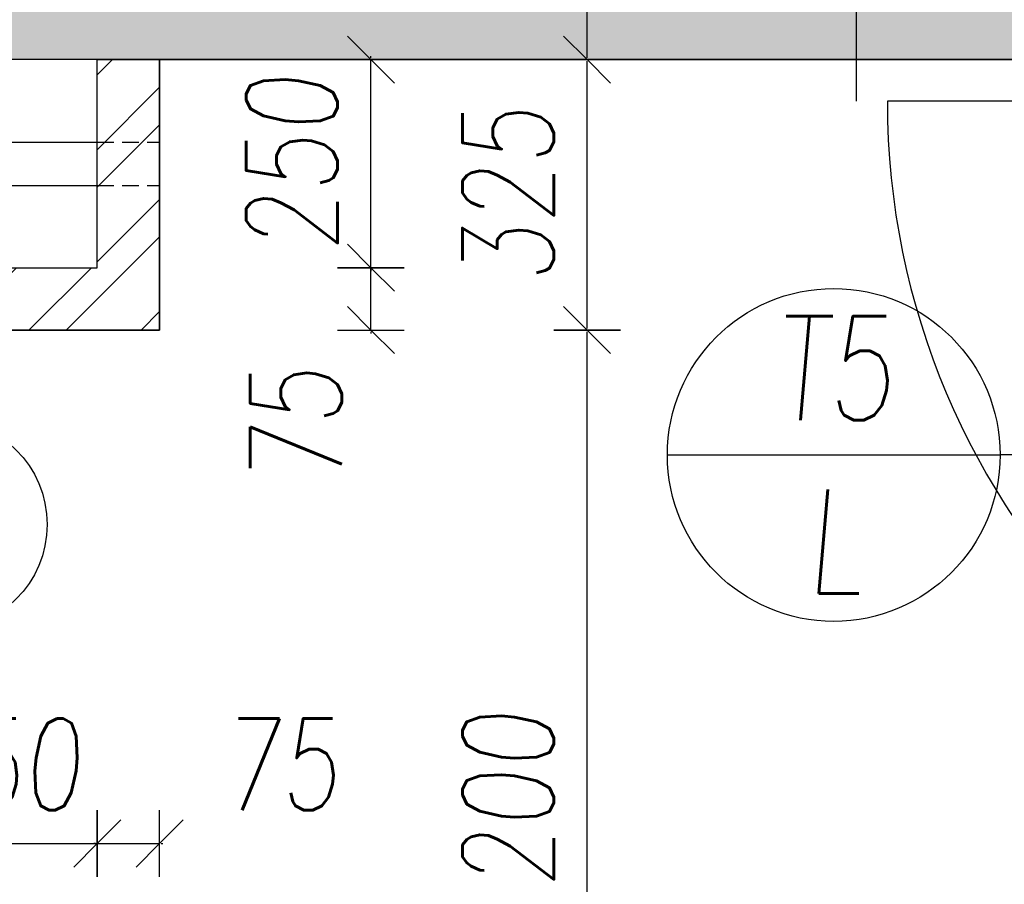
# Model space of a CAD drawing. Header units: millimetres. Extents: x 247761 to 294611, y 172579 to 236863.
# Tile 181 of 256: x 264717 to 265901, y 182389 to 183428. Entities that reach past the tile are written whole.
import ezdxf

# ---------------------------------------------------------------- set-up
doc = ezdxf.new("R2010")
doc.units = ezdxf.units.MM
doc.linetypes.add('ACDINTGL', pattern=[3, 2, -1])
for name, color, linetype in [('KOTY 50', 7, 'Continuous'), ('KOTY-DVERE', 8, 'Continuous'), ('NOVA', 240, 'Continuous'), ('NOVÁ TENKÁ', 240, 'Continuous'), ('SRAFA_NOVA', 10, 'Continuous'), ('ŠRAFA', 253, 'Continuous')]:
    doc.layers.add(name, color=color, linetype=linetype)
doc.layers.add('PLOCHY_MISTNOSTI', color=180, linetype='Continuous', plot=False)
doc.styles.add('CS-ROMANS', font='romans.shx', dxfattribs={"width": 0.75, "oblique": 5})
doc.dimstyles.new('A_KÓTA_50', dxfattribs={"dimtxt": 110, "dimasz": 2, "dimexe": 100, "dimexo": 1500, "dimgap": 40, "dimtad": 1, "dimrnd": 1, "dimdsep": 46, "dimtxsty": 'CS-ROMANS', "dimblk": 'KOT_CARA20', "dimcen": 45, "dimse1": 1, "dimse2": 1, "dimclrd": 256, "dimclre": 256, "dimclrt": 256, "dimadec": 0, "dimazin": 0, "dimtfac": 1, "dimtix": 1, "dimtmove": 2, "dimatfit": 3, "dimldrblk": 'OBLIQUE', "dimfxl": 0, "dimtolj": 1, "dimarcsym": 0})

# ---------------------------------------------------------------- blocks, each defined once
blk = doc.blocks.new('KOT_CARA20')
for p, q in [((0, 20), (0, -20)), ((0, 0), (14.14, 14.14)), ((0, 0), (-14.14, -14.14))]:
    blk.add_line(p, q)
blk = doc.blocks.new('*D143')
at = {"layer": 'Defpoints', "color": 0, "ltscale": 5, "transparency": 16777216}
for p in [(264560.5, 183055.3), (264885.5, 183055.3), (264885.5, 182029.5)]:
    blk.add_point(p, dxfattribs=at)
at = {"layer": 'KOTY 50', "lineweight": -2, "ltscale": 5, "transparency": 16777216}
blk.add_line((264562.5, 182029.5), (264883.5, 182029.5), dxfattribs=at)
at = {"layer": 'KOTY 50', "lineweight": -2, "ltscale": 5, "transparency": 16777216, "xscale": 2, "yscale": 2, "zscale": 2, "rotation": 180}
blk.add_blockref('KOT_CARA20', (264560.5, 182029.5), dxfattribs=at)
at = {"layer": 'KOTY 50', "lineweight": -2, "ltscale": 5, "transparency": 16777216, "xscale": 2, "yscale": 2, "zscale": 2}
blk.add_blockref('KOT_CARA20', (264885.5, 182029.5), dxfattribs=at)
at = {"layer": 'KOTY 50', "ltscale": 5, "transparency": 16777216, "insert": (264723, 182124.5), "char_height": 110, "attachment_point": 5, "style": 'CS-ROMANS'}
blk.add_mtext('\\A1;325', dxfattribs=at)
blk = doc.blocks.new('_OBLIQUE')
at = {"color": 0, "linetype": 'ByBlock', "ltscale": 15}
blk.add_line((-0.5, -0.5), (0.5, 0.5), dxfattribs=at)
blk = doc.blocks.new('*D144')
at = {"layer": 'Defpoints', "color": 0, "ltscale": 5, "transparency": 16777216}
for p in [(264885.5, 183055.3), (266660.5, 182197.8), (266660.5, 182029.5)]:
    blk.add_point(p, dxfattribs=at)
at = {"layer": 'KOTY 50', "lineweight": -2, "ltscale": 5, "transparency": 16777216}
blk.add_line((264887.5, 182029.5), (266658.5, 182029.5), dxfattribs=at)
at = {"layer": 'KOTY 50', "lineweight": -2, "ltscale": 5, "transparency": 16777216, "xscale": 2, "yscale": 2, "zscale": 2, "rotation": 180}
blk.add_blockref('KOT_CARA20', (264885.5, 182029.5), dxfattribs=at)
at = {"layer": 'KOTY 50', "lineweight": -2, "ltscale": 5, "transparency": 16777216, "xscale": 2, "yscale": 2, "zscale": 2}
blk.add_blockref('KOT_CARA20', (266660.5, 182029.5), dxfattribs=at)
at = {"layer": 'KOTY 50', "ltscale": 5, "transparency": 16777216, "insert": (265773, 182124.5), "char_height": 110, "attachment_point": 5, "style": 'CS-ROMANS'}
blk.add_mtext('\\A1;1775', dxfattribs=at)
blk = doc.blocks.new('*D155')
at = {"layer": 'Defpoints', "color": 0, "ltscale": 5, "transparency": 16777216}
for p in [(264810.5, 183130.3), (264560.5, 183055.3), (264810.5, 182438.4)]:
    blk.add_point(p, dxfattribs=at)
at = {"layer": 'KOTY 50', "lineweight": -2, "ltscale": 5, "transparency": 16777216}
for p, q in [((264558.5, 182438.4), (264556.5, 182438.4)), ((264560.5, 182438.4), (264810.5, 182438.4)), ((264812.5, 182438.4), (264814.5, 182438.4))]:
    blk.add_line(p, q, dxfattribs=at)
at = {"layer": 'KOTY 50', "lineweight": -2, "ltscale": 5, "transparency": 16777216, "xscale": 2, "yscale": 2, "zscale": 2}
blk.add_blockref('KOT_CARA20', (264560.5, 182438.4), dxfattribs=at)
at = {"layer": 'KOTY 50', "lineweight": -2, "ltscale": 5, "transparency": 16777216, "xscale": 2, "yscale": 2, "zscale": 2, "rotation": 180}
blk.add_blockref('KOT_CARA20', (264810.5, 182438.4), dxfattribs=at)
at = {"layer": 'KOTY 50', "ltscale": 5, "transparency": 16777216, "insert": (264685.5, 182533.4), "char_height": 110, "attachment_point": 5, "style": 'CS-ROMANS'}
blk.add_mtext('\\A1;250', dxfattribs=at)
blk = doc.blocks.new('*D156')
at = {"layer": 'Defpoints', "color": 0, "ltscale": 5, "transparency": 16777216}
for p in [(264810.5, 183130.3), (264885.5, 183055.3), (264885.5, 182438.4)]:
    blk.add_point(p, dxfattribs=at)
at = {"layer": 'KOTY 50', "lineweight": -2, "ltscale": 5, "transparency": 16777216}
for p, q in [((264808.5, 182438.4), (264806.5, 182438.4)), ((264810.5, 182438.4), (264885.5, 182438.4)), ((264887.5, 182438.4), (264889.5, 182438.4))]:
    blk.add_line(p, q, dxfattribs=at)
at = {"layer": 'KOTY 50', "lineweight": -2, "ltscale": 5, "transparency": 16777216, "xscale": 2, "yscale": 2, "zscale": 2}
blk.add_blockref('KOT_CARA20', (264810.5, 182438.4), dxfattribs=at)
at = {"layer": 'KOTY 50', "lineweight": -2, "ltscale": 5, "transparency": 16777216, "xscale": 2, "yscale": 2, "zscale": 2, "rotation": 180}
blk.add_blockref('KOT_CARA20', (264885.5, 182438.4), dxfattribs=at)
at = {"layer": 'KOTY 50', "ltscale": 5, "transparency": 16777216, "insert": (265030.7, 182533.4), "char_height": 110, "attachment_point": 5, "style": 'CS-ROMANS'}
blk.add_mtext('\\A1;75', dxfattribs=at)
blk = doc.blocks.new('*D32')
at = {"layer": 'Defpoints', "color": 0, "ltscale": 5, "transparency": 16777216}
for p in [(264810.5, 183130.3), (265139.5, 183130.3), (264885.5, 183055.3)]:
    blk.add_point(p, dxfattribs=at)
at = {"layer": 'KOTY 50', "lineweight": -2, "ltscale": 5, "transparency": 16777216}
for p, q in [((265139.5, 183132.3), (265139.5, 183134.3)), ((265139.5, 183055.3), (265139.5, 183130.3)), ((265139.5, 183053.3), (265139.5, 183051.3))]:
    blk.add_line(p, q, dxfattribs=at)
at = {"layer": 'KOTY 50', "lineweight": -2, "ltscale": 5, "transparency": 16777216, "xscale": 2, "yscale": 2, "zscale": 2}
for p, rotation in [((265139.5, 183130.3), 270), ((265139.5, 183055.3), 90)]:
    blk.add_blockref('KOT_CARA20', p, dxfattribs=dict(at, rotation=rotation))
at = {"layer": 'KOTY 50', "ltscale": 5, "transparency": 16777216, "insert": (265049.5, 182940), "char_height": 110, "attachment_point": 5, "rotation": 90, "style": 'CS-ROMANS'}
blk.add_mtext('\\A1;75', dxfattribs=at)
blk = doc.blocks.new('*D371')
at = {"layer": 'Defpoints', "color": 0, "ltscale": 5, "transparency": 16777216}
for p in [(265139.5, 183380.3), (265251.8, 183380.3), (264810.5, 183130.3)]:
    blk.add_point(p, dxfattribs=at)
at = {"layer": 'KOTY 50', "lineweight": -2, "ltscale": 5, "transparency": 16777216}
for p, q in [((265139.5, 183382.3), (265139.5, 183384.3)), ((265139.5, 183130.3), (265139.5, 183380.3)), ((265139.5, 183128.3), (265139.5, 183126.3))]:
    blk.add_line(p, q, dxfattribs=at)
at = {"layer": 'KOTY 50', "lineweight": -2, "ltscale": 5, "transparency": 16777216, "xscale": 2, "yscale": 2, "zscale": 2}
for p, rotation in [((265139.5, 183380.3), 270), ((265139.5, 183130.3), 90)]:
    blk.add_blockref('KOT_CARA20', p, dxfattribs=dict(at, rotation=rotation))
at = {"layer": 'KOTY 50', "ltscale": 5, "transparency": 16777216, "insert": (265044.5, 183255.3), "char_height": 110, "attachment_point": 5, "rotation": 90, "style": 'CS-ROMANS'}
blk.add_mtext('\\A1;250', dxfattribs=at)
blk = doc.blocks.new('*D372')
at = {"layer": 'Defpoints', "color": 0, "ltscale": 5, "transparency": 16777216}
for p in [(264885.5, 183055.3), (265399.5, 183055.3), (265129.5, 181855.3)]:
    blk.add_point(p, dxfattribs=at)
at = {"layer": 'KOTY 50', "lineweight": -2, "ltscale": 5, "transparency": 16777216}
blk.add_line((265399.5, 181857.3), (265399.5, 183053.3), dxfattribs=at)
at = {"layer": 'KOTY 50', "lineweight": -2, "ltscale": 5, "transparency": 16777216, "xscale": 2, "yscale": 2, "zscale": 2}
for p, rotation in [((265399.5, 183055.3), 90), ((265399.5, 181855.3), 270)]:
    blk.add_blockref('KOT_CARA20', p, dxfattribs=dict(at, rotation=rotation))
at = {"layer": 'KOTY 50', "ltscale": 5, "transparency": 16777216, "insert": (265304.5, 182455.3), "char_height": 110, "attachment_point": 5, "rotation": 90, "style": 'CS-ROMANS'}
blk.add_mtext('\\A1;1200', dxfattribs=at)
blk = doc.blocks.new('*D373')
at = {"layer": 'Defpoints', "color": 0, "ltscale": 5, "transparency": 16777216}
for p in [(265399.5, 183380.3), (265509.5, 183380.3), (264885.5, 183055.3)]:
    blk.add_point(p, dxfattribs=at)
at = {"layer": 'KOTY 50', "lineweight": -2, "ltscale": 5, "transparency": 16777216}
blk.add_line((265399.5, 183057.3), (265399.5, 183378.3), dxfattribs=at)
at = {"layer": 'KOTY 50', "lineweight": -2, "ltscale": 5, "transparency": 16777216, "xscale": 2, "yscale": 2, "zscale": 2}
for p, rotation in [((265399.5, 183380.3), 90), ((265399.5, 183055.3), 270)]:
    blk.add_blockref('KOT_CARA20', p, dxfattribs=dict(at, rotation=rotation))
at = {"layer": 'KOTY 50', "ltscale": 5, "transparency": 16777216, "insert": (265304.5, 183217.8), "char_height": 110, "attachment_point": 5, "rotation": 90, "style": 'CS-ROMANS'}
blk.add_mtext('\\A1;325', dxfattribs=at)
blk = doc.blocks.new('*D374')
at = {"layer": 'Defpoints', "color": 0, "ltscale": 5, "transparency": 16777216}
for p in [(265399.5, 183530.3), (265469.5, 183530.3), (265509.5, 183380.3)]:
    blk.add_point(p, dxfattribs=at)
at = {"layer": 'KOTY 50', "lineweight": -2, "ltscale": 5, "transparency": 16777216}
blk.add_line((265399.5, 183382.3), (265399.5, 183528.3), dxfattribs=at)
at = {"layer": 'KOTY 50', "lineweight": -2, "ltscale": 5, "transparency": 16777216, "xscale": 2, "yscale": 2, "zscale": 2}
for p, rotation in [((265399.5, 183530.3), 90), ((265399.5, 183380.3), 270)]:
    blk.add_blockref('KOT_CARA20', p, dxfattribs=dict(at, rotation=rotation))
at = {"layer": 'KOTY 50', "ltscale": 5, "transparency": 16777216, "insert": (265309.5, 183660), "char_height": 110, "attachment_point": 5, "rotation": 90, "style": 'CS-ROMANS'}
blk.add_mtext('\\A1;150', dxfattribs=at)
blk = doc.blocks.new('ev výtah')
at = {"layer": 'NOVÁ TENKÁ'}
blk.add_line((28290.4, 12029.4), (31540.4, 12029.4), dxfattribs=at)

msp = doc.modelspace()

# ---------------------------------------------------------------- hatches: boundary and pattern name
at = {"layer": 'SRAFA_NOVA'}
h = msp.add_hatch(color=253, dxfattribs=at)
h.dxf.hatch_style = 1
h.paths.add_polyline_path([(266660.567, 183530.238), (264560.567, 183530.238), (264560.567, 183380.279), (266660.567, 183380.279)])
at = {"layer": 'ŠRAFA', "ltscale": 300}
h = msp.add_hatch(dxfattribs=at)
h.set_pattern_fill('ANSI32', color=256, scale=10)
h.set_pattern_definition([(45, (51499.52, 0), (-67.35192, 67.35192), []), (45, (51544.42, 0), (-67.35192, 67.35192), [])])
h.paths.add_polyline_path([(264885.517, 183380.28), (264810.517, 183380.28), (264810.517, 183130.259), (264560.518, 183130.259), (264560.518, 183055.259), (264885.517, 183055.259)])

# ---------------------------------------------------------------- linework, layer by layer
at = {"layer": 'KOTY-DVERE'}
for p in [(265496.024, 182905.279), (266959.998, 182905.279)]:
    msp.add_line(p, (265896.024, 182905.279), dxfattribs=at)
for centre, radius in [((265696.024, 182905.279), 200), ((264623.688, 182821.708), 126.556)]:
    msp.add_circle(centre, radius, dxfattribs=at)
at = {"layer": 'NOVA'}
for p, q in [((266660.517, 183380.279), (264560.517, 183380.28)), ((266660.468, 183330.279), (265760.468, 183330.279)), ((264635.517, 183281.259), (264810.517, 183281.259)), ((264635.517, 183229.259), (264810.517, 183229.259))]:
    msp.add_line(p, q, dxfattribs=at)
at = {"layer": 'NOVA', "linetype": 'ACDINTGL', "ltscale": 10}
for p, q in [((264810.517, 183281.259), (264885.517, 183281.259)), ((264810.517, 183229.259), (264885.517, 183229.259))]:
    msp.add_line(p, q, dxfattribs=at)
at = {"layer": 'NOVA'}
for points in [[(264560.518, 183055.259), (264560.518, 183130.259), (264810.517, 183130.259), (264810.517, 183380.279), (264885.517, 183380.279), (264885.517, 183055.259), (264560.518, 183055.258)], [(264560.517, 183055.259), (264885.517, 183055.259), (264885.517, 183330.258)]]:
    msp.add_lwpolyline(points, dxfattribs=at)
msp.add_arc((266660.468, 183330.279), 900, 180, 270, dxfattribs=at)
at = {"layer": 'PLOCHY_MISTNOSTI', "ltscale": 5}
msp.add_lwpolyline([(266660.517, 181855.259), (260310.517, 181855.259), (260310.517, 187020.259), (263010.517, 187020.259), (263010.517, 183055.259), (264885.517, 183055.259), (264885.517, 183380.259), (266660.517, 183380.279), (266660.517, 182380.279), (266660.517, 182380.279), (266660.517, 181855.259)], close=True, dxfattribs=at)

# ---------------------------------------------------------------- block references
at = {"layer": 'NOVÁ TENKÁ', "rotation": 90}
msp.add_blockref('ev výtah', (277752.924, 155039.82), dxfattribs=at)

# ---------------------------------------------------------------- texts
at = {"layer": 'KOTY-DVERE', "insert": (265696.024, 182905.279), "char_height": 125, "attachment_point": 5, "style": 'CS-ROMANS'}
msp.add_mtext_dynamic_manual_height_columns('T5\\PL', width=125, gutter_width=12.5, heights=[0], dxfattribs=at)

# ---------------------------------------------------------------- dimensions: what is measured, and where the dimension line sits
at = {"layer": 'KOTY 50', "ltscale": 5}
for base, p1, p2, picture, middle in [((265399.519, 183530.259), (265509.518, 183380.266), (265469.519, 183530.259), '*D374', (265309.519, 183660)), ((265139.519, 183130.259), (264885.517, 183055.259), (264810.517, 183130.259), '*D32', (265049.519, 182940))]:
    dim = msp.add_linear_dim(base=base, p1=p1, p2=p2, angle=90, dimstyle='A_KÓTA_50', dxfattribs=at)
    dim.commit()
    dim.dimension.update_dxf_attribs({"geometry": picture, "text_midpoint": middle, "dimtype": 128})
for base, p1, p2, picture, middle in [((265139.519, 183380.279), (264810.517, 183130.259), (265251.756, 183380.279), '*D371', (265044.519, 183255.269)), ((265399.519, 183380.266), (264885.517, 183055.259), (265509.518, 183380.266), '*D373', (265304.519, 183217.762)), ((265399.519, 183055.259), (265129.519, 181855.259), (264885.517, 183055.259), '*D372', (265304.519, 182455.259))]:
    dim = msp.add_linear_dim(base=base, p1=p1, p2=p2, angle=90, dimstyle='A_KÓTA_50', dxfattribs=at)
    dim.commit()
    dim.dimension.update_dxf_attribs({"geometry": picture, "text_midpoint": middle})
for base, p1, p2, picture, middle in [((264810.517, 182438.428), (264560.518, 183055.259), (264810.517, 183130.259), '*D155', (264685.518, 182533.428)), ((264885.517, 182029.511), (264560.518, 183055.259), (264885.517, 183055.259), '*D143', (264723.018, 182124.511)), ((266660.517, 182029.511), (264885.517, 183055.259), (266660.517, 182197.764), '*D144', (265773.017, 182124.511))]:
    dim = msp.add_linear_dim(base=base, p1=p1, p2=p2, dimstyle='A_KÓTA_50', dxfattribs=at)
    dim.commit()
    dim.dimension.update_dxf_attribs({"geometry": picture, "text_midpoint": middle})
dim = msp.add_linear_dim(base=(264885.517, 182438.428), p1=(264810.517, 183130.259), p2=(264885.517, 183055.259), dimstyle='A_KÓTA_50', dxfattribs=at)
dim.commit()
dim.dimension.update_dxf_attribs({"geometry": '*D156', "text_midpoint": (265030.713, 182533.428), "dimtype": 128})

doc.saveas('drawing.dxf')
